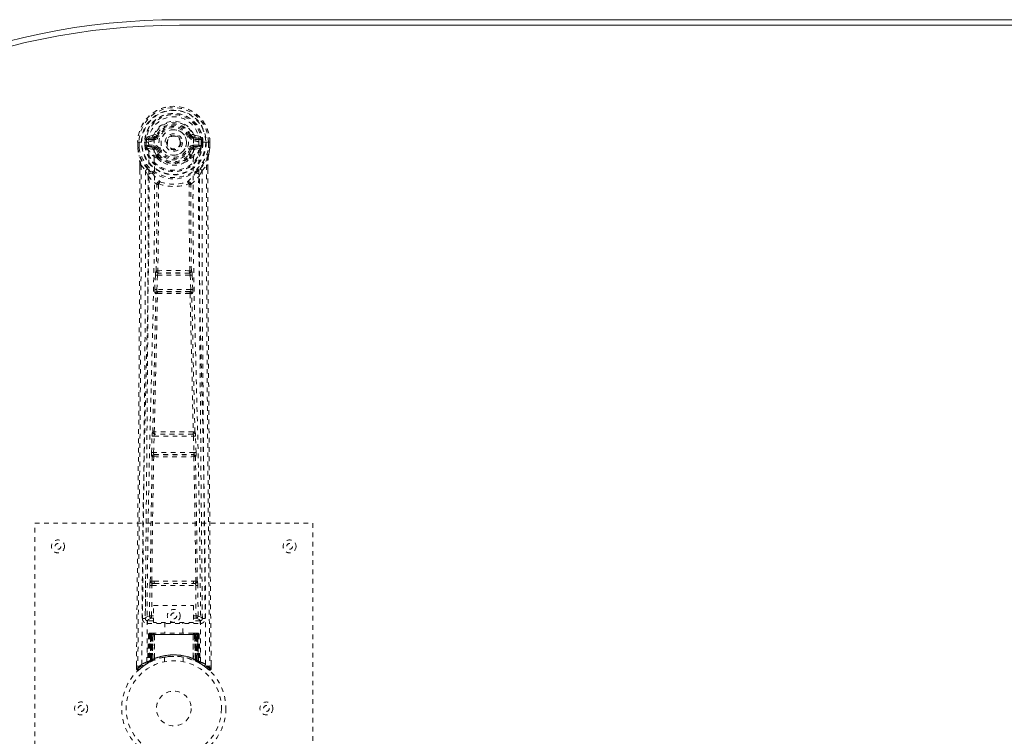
# Model space of a CAD drawing. Header units: inches. Extents: x 8.2 to 79.7, y 27.2 to 56.9.
# Tile 2 of 5: x 19.7 to 40.9, y 41.4 to 56.9. Entities that reach past the tile are written whole.
import ezdxf

# ---------------------------------------------------------------- set-up
doc = ezdxf.new("R2010")
doc.units = ezdxf.units.IN
doc.header["$MEASUREMENT"] = 0
doc.linetypes.add('SLD-Dashed', pattern=[0.075, 0.05, -0.025])
doc.linetypes.add('SLD-Solid', pattern=[0])

msp = doc.modelspace()

# ---------------------------------------------------------------- linework, layer by layer
at = {"color": 7, "linetype": 'SLD-Solid', "lineweight": 15}
for p, q in [((23.119, 56.92), (64.869, 56.92)), ((23.119, 56.802), (64.869, 56.802)), ((64.869, 56.802), (23.119, 56.802))]:
    msp.add_line(p, q, dxfattribs=at)
at = {"color": 7, "linetype": 'SLD-Dashed', "lineweight": 0}
for p, q in [((22.538, 54.42), (22.419, 54.396)), ((22.571, 54.447), (22.625, 54.424)), ((22.621, 54.416), (22.625, 54.424)), ((22.625, 54.424), (22.648, 54.415)), ((23.341, 54.415), (23.363, 54.424)), ((23.363, 54.424), (23.367, 54.416)), ((23.57, 54.396), (23.451, 54.42)), ((22.215, 54.277), (22.215, 54.16)), ((22.219, 54.277), (22.215, 54.277)), ((22.216, 54.277), (22.216, 54.16)), ((22.272, 54.276), (22.219, 54.277)), ((22.244, 54.275), (22.245, 54.16)), ((22.295, 54.276), (22.272, 54.276)), ((22.301, 54.276), (22.295, 54.276)), ((22.451, 54.276), (22.301, 54.276)), ((22.366, 54.203), (22.366, 54.275)), ((22.366, 54.203), (22.396, 54.204)), ((22.366, 54.203), (22.366, 54.203)), ((22.401, 54.275), (22.395, 54.275)), ((22.395, 54.275), (22.396, 54.204)), ((22.396, 54.204), (22.401, 54.185)), ((22.401, 54.197), (22.401, 54.275)), ((22.436, 54.208), (22.436, 54.178)), ((22.436, 54.208), (22.566, 54.208)), ((22.449, 54.36), (22.566, 54.381)), ((22.449, 54.36), (22.449, 54.33)), ((22.566, 54.36), (22.449, 54.36)), ((22.566, 54.33), (22.449, 54.33)), ((22.566, 54.381), (22.566, 54.36)), ((22.566, 54.33), (22.566, 54.36)), ((22.566, 54.208), (22.566, 54.178)), ((23.151, 54.269), (23.15, 54.254)), ((23.151, 54.278), (23.151, 54.269)), ((23.423, 54.381), (23.54, 54.36)), ((23.423, 54.381), (23.423, 54.36)), ((23.54, 54.36), (23.423, 54.36)), ((23.423, 54.33), (23.423, 54.36)), ((23.54, 54.33), (23.423, 54.33)), ((23.423, 54.208), (23.423, 54.178)), ((23.423, 54.208), (23.553, 54.208)), ((23.538, 54.276), (23.538, 54.276)), ((23.688, 54.276), (23.538, 54.276)), ((23.54, 54.33), (23.54, 54.36)), ((23.553, 54.178), (23.553, 54.208)), ((23.593, 54.204), (23.587, 54.185)), ((23.588, 54.275), (23.593, 54.275)), ((23.588, 54.197), (23.588, 54.275)), ((23.593, 54.204), (23.593, 54.275)), ((23.593, 54.204), (23.623, 54.203)), ((23.623, 54.275), (23.623, 54.203)), ((23.623, 54.275), (23.623, 54.275)), ((23.623, 54.203), (23.623, 54.203)), ((23.694, 54.276), (23.688, 54.276)), ((23.717, 54.276), (23.694, 54.276)), ((23.77, 54.277), (23.717, 54.276)), ((23.744, 54.16), (23.744, 54.275)), ((23.774, 54.277), (23.77, 54.277)), ((23.772, 54.16), (23.773, 54.277)), ((23.774, 54.277), (23.774, 54.16)), ((22.215, 54.16), (22.215, 54.155)), ((22.401, 54.185), (22.401, 54.197)), ((22.408, 54.16), (22.411, 54.156)), ((22.421, 54.145), (22.411, 54.156)), ((22.421, 54.145), (22.536, 54.124)), ((22.566, 54.154), (22.436, 54.178)), ((22.436, 54.178), (22.566, 54.178)), ((22.566, 54.154), (22.566, 54.178)), ((22.621, 54.112), (22.614, 54.124)), ((22.648, 54.124), (22.621, 54.112)), ((22.623, 53.964), (22.623, 53.986)), ((22.646, 53.991), (22.646, 53.969)), ((23.368, 54.112), (23.341, 54.124)), ((23.342, 53.969), (23.343, 53.991)), ((23.366, 53.964), (23.366, 53.986)), ((23.375, 54.124), (23.368, 54.112)), ((23.553, 54.178), (23.423, 54.154)), ((23.423, 54.154), (23.423, 54.178)), ((23.423, 54.178), (23.553, 54.178)), ((23.452, 54.124), (23.568, 54.145)), ((23.578, 54.156), (23.568, 54.145)), ((23.568, 54.145), (23.568, 54.145)), ((23.568, 54.145), (23.568, 54.145)), ((23.578, 54.156), (23.581, 54.16)), ((23.587, 54.185), (23.588, 54.197)), ((23.773, 54.155), (23.774, 54.16)), ((22.258, 53.777), (22.258, 53.675)), ((22.259, 53.777), (22.259, 53.675)), ((22.287, 53.776), (22.384, 53.661)), ((22.642, 53.919), (22.63, 53.936)), ((23.359, 53.936), (23.347, 53.919)), ((23.605, 53.661), (23.701, 53.776)), ((23.73, 53.688), (23.73, 53.777)), ((23.731, 53.777), (23.731, 53.688)), ((22.443, 53.548), (22.384, 53.661)), ((23.605, 53.661), (23.546, 53.548)), ((22.596, 51.404), (22.598, 51.438)), ((22.615, 51.495), (22.614, 51.494)), ((22.659, 51.448), (22.66, 51.448)), ((23.33, 51.448), (22.659, 51.448)), ((23.329, 51.448), (23.33, 51.448)), ((23.374, 51.494), (23.373, 51.495)), ((23.393, 51.404), (23.39, 51.438)), ((22.584, 51.096), (22.596, 51.404)), ((22.628, 51.094), (22.64, 51.403)), ((22.64, 51.403), (23.348, 51.403)), ((23.348, 51.403), (23.361, 51.094)), ((23.405, 51.096), (23.393, 51.404)), ((23.361, 51.094), (22.628, 51.094)), ((22.651, 51.045), (22.638, 51.049)), ((22.638, 51.049), (23.35, 51.049)), ((23.35, 51.049), (23.338, 51.045)), ((22.607, 51.002), (22.594, 51.006)), ((23.382, 51.002), (23.395, 51.006)), ((22.514, 47.573), (22.525, 47.926)), ((22.539, 48.016), (22.539, 48.016)), ((22.559, 47.572), (22.57, 47.925)), ((22.57, 47.925), (23.419, 47.925)), ((22.583, 47.97), (22.584, 47.97)), ((23.406, 47.97), (22.583, 47.97)), ((23.405, 47.97), (23.406, 47.97)), ((23.419, 47.925), (23.43, 47.572)), ((23.45, 48.016), (23.45, 48.016)), ((23.474, 47.573), (23.464, 47.926)), ((22.522, 47.484), (22.527, 47.481)), ((23.43, 47.572), (22.559, 47.572)), ((22.572, 47.525), (22.566, 47.527)), ((22.566, 47.527), (23.422, 47.527)), ((23.422, 47.527), (23.417, 47.525)), ((23.461, 47.481), (23.467, 47.484)), ((19.994, 46.045), (25.994, 46.045)), ((19.994, 38.045), (19.994, 46.045)), ((25.994, 46.045), (25.994, 38.045)), ((22.385, 44.803), (22.378, 43.989)), ((22.47, 44.042), (22.477, 44.702)), ((22.515, 44.042), (22.522, 44.702)), ((22.568, 44.793), (22.52, 44.792)), ((22.522, 44.702), (23.467, 44.702)), ((22.531, 44.746), (22.578, 44.746)), ((22.578, 44.746), (23.41, 44.746)), ((23.41, 44.746), (23.458, 44.746)), ((23.469, 44.792), (23.42, 44.793)), ((23.467, 44.702), (23.474, 44.042)), ((23.519, 44.042), (23.512, 44.702)), ((23.611, 43.989), (23.603, 44.803)), ((22.557, 44.269), (23.418, 44.269)), ((22.557, 43.903), (22.557, 44.269)), ((23.418, 44.269), (23.418, 43.903)), ((22.515, 43.997), (22.515, 44.042)), ((22.557, 44.042), (22.515, 44.042)), ((22.557, 43.997), (22.515, 43.997)), ((23.418, 44.042), (23.474, 44.042)), ((23.418, 43.997), (23.474, 43.997)), ((23.519, 44.042), (23.474, 44.042)), ((23.474, 43.997), (23.474, 44.042)), ((22.378, 43.989), (22.378, 43.987)), ((22.378, 43.987), (22.378, 43.978)), ((22.378, 43.985), (22.381, 43.968)), ((22.423, 43.94), (22.423, 43.879)), ((22.557, 43.94), (22.423, 43.94)), ((22.423, 43.879), (23.566, 43.879)), ((23.418, 43.903), (22.557, 43.903)), ((22.799, 43.903), (22.799, 43.67)), ((23.189, 43.67), (23.189, 43.903)), ((23.566, 43.94), (23.418, 43.94)), ((23.566, 43.879), (23.566, 43.94)), ((23.608, 43.968), (23.611, 43.985)), ((23.61, 43.978), (23.611, 43.987)), ((23.611, 43.987), (23.611, 43.989)), ((22.448, 43.641), (22.427, 43.036)), ((22.461, 43.641), (22.441, 43.044)), ((22.461, 43.641), (22.448, 43.641)), ((22.48, 43.641), (22.459, 43.055)), ((22.482, 43.645), (22.46, 43.051)), ((22.479, 43.67), (22.475, 43.67)), ((22.48, 43.67), (22.48, 43.67)), ((22.546, 43.641), (22.48, 43.641)), ((22.487, 43.67), (22.487, 43.668)), ((22.492, 43.67), (22.487, 43.67)), ((22.487, 43.641), (22.487, 43.084)), ((22.501, 43.67), (22.491, 43.67)), ((22.492, 43.641), (23.497, 43.641)), ((22.492, 43.087), (22.492, 43.641)), ((22.5, 43.091), (22.5, 43.641)), ((22.505, 43.67), (22.501, 43.67)), ((22.504, 43.641), (22.504, 43.093)), ((23.484, 43.641), (22.504, 43.641)), ((22.576, 43.67), (22.51, 43.67)), ((22.519, 43.641), (22.519, 43.099)), ((22.522, 43.641), (22.519, 43.641)), ((22.522, 43.641), (23.466, 43.641)), ((22.522, 43.101), (22.522, 43.641)), ((22.527, 43.09), (22.546, 43.641)), ((22.548, 43.641), (22.529, 43.09)), ((22.546, 43.641), (22.548, 43.641)), ((22.572, 43.118), (22.576, 43.643)), ((22.578, 43.641), (22.574, 43.12)), ((22.578, 43.641), (22.576, 43.643)), ((23.41, 43.67), (22.578, 43.67)), ((23.411, 43.641), (22.578, 43.641)), ((23.412, 43.643), (23.411, 43.641)), ((23.415, 43.12), (23.411, 43.641)), ((23.412, 43.643), (23.417, 43.119)), ((23.479, 43.67), (23.413, 43.67)), ((23.441, 43.641), (23.442, 43.641)), ((23.46, 43.09), (23.441, 43.641)), ((23.509, 43.641), (23.442, 43.641)), ((23.442, 43.641), (23.461, 43.09)), ((23.47, 43.641), (23.466, 43.641)), ((23.466, 43.641), (23.466, 43.101)), ((23.47, 43.099), (23.47, 43.641)), ((23.488, 43.67), (23.484, 43.67)), ((23.484, 43.093), (23.484, 43.641)), ((23.497, 43.67), (23.488, 43.67)), ((23.488, 43.641), (23.489, 43.091)), ((23.501, 43.67), (23.496, 43.67)), ((23.497, 43.641), (23.497, 43.087)), ((23.502, 43.084), (23.502, 43.641)), ((23.529, 43.051), (23.507, 43.645)), ((23.509, 43.67), (23.509, 43.67)), ((23.509, 43.641), (23.529, 43.055)), ((23.514, 43.67), (23.51, 43.67)), ((23.527, 43.641), (23.548, 43.044)), ((23.541, 43.641), (23.527, 43.641)), ((23.541, 43.641), (23.562, 43.036)), ((22.794, 43.153), (22.794, 43.056)), ((23.194, 43.056), (23.194, 43.153)), ((22.188, 42.989), (22.188, 42.904)), ((22.238, 42.881), (22.339, 42.962)), ((22.348, 42.969), (22.409, 43.006)), ((22.412, 43.011), (22.426, 43.019)), ((22.427, 43.036), (22.441, 43.044)), ((22.444, 43.029), (22.51, 43.064)), ((22.459, 43.055), (22.527, 43.09)), ((22.467, 43.061), (22.472, 43.059)), ((22.487, 43.084), (22.492, 43.087)), ((22.499, 43.058), (22.487, 43.084)), ((22.499, 43.058), (22.491, 43.054)), ((22.504, 43.061), (22.492, 43.087)), ((22.504, 43.061), (22.499, 43.058)), ((22.512, 43.065), (22.5, 43.091)), ((22.517, 43.067), (22.504, 43.093)), ((22.531, 43.073), (22.504, 43.061)), ((22.51, 43.064), (22.512, 43.064)), ((22.512, 43.065), (22.517, 43.067)), ((22.531, 43.073), (22.519, 43.099)), ((22.534, 43.075), (22.522, 43.101)), ((22.529, 43.09), (22.527, 43.09)), ((22.572, 43.118), (22.574, 43.12)), ((22.574, 43.092), (22.577, 43.093)), ((23.411, 43.093), (23.414, 43.092)), ((23.415, 43.12), (23.417, 43.119)), ((23.466, 43.101), (23.455, 43.075)), ((23.458, 43.073), (23.455, 43.075)), ((23.47, 43.099), (23.458, 43.073)), ((23.461, 43.09), (23.46, 43.09)), ((23.461, 43.09), (23.529, 43.055)), ((23.484, 43.093), (23.472, 43.067)), ((23.472, 43.067), (23.476, 43.065)), ((23.489, 43.091), (23.476, 43.065)), ((23.477, 43.064), (23.478, 43.064)), ((23.478, 43.064), (23.545, 43.029)), ((23.497, 43.087), (23.484, 43.061)), ((23.489, 43.058), (23.484, 43.061)), ((23.502, 43.084), (23.489, 43.058)), ((23.497, 43.087), (23.502, 43.084)), ((23.548, 43.044), (23.562, 43.036)), ((23.563, 43.019), (23.576, 43.011)), ((23.801, 42.904), (23.8, 42.988)), ((22.188, 42.904), (22.218, 42.903))]:
    msp.add_line(p, q, dxfattribs=at)
at = {"color": 7, "linetype": 'SLD-Dashed', "lineweight": 0, "flags": 128}
for points in [[(22.569, 54.306), (22.574, 54.384), (22.597, 54.459), (22.636, 54.529), (22.69, 54.59), (22.756, 54.64), (22.83, 54.676), (22.911, 54.698), (22.994, 54.706), (23.078, 54.698), (23.159, 54.676), (23.233, 54.64), (23.299, 54.59), (23.353, 54.529), (23.392, 54.459), (23.415, 54.384), (23.42, 54.306)], [(22.675, 54.403), (22.67, 54.406), (22.665, 54.408), (22.66, 54.41), (22.656, 54.411), (22.653, 54.413), (22.65, 54.414), (22.648, 54.415), (22.648, 54.415)], [(23.313, 54.403), (23.319, 54.406), (23.324, 54.408), (23.328, 54.41), (23.333, 54.411), (23.336, 54.413), (23.339, 54.414), (23.34, 54.415), (23.341, 54.415)], [(22.215, 54.277), (22.214, 54.276), (22.216, 54.276), (22.218, 54.276), (22.222, 54.276), (22.226, 54.276), (22.232, 54.276), (22.238, 54.275), (22.244, 54.275)], [(22.306, 42.998), (22.312, 44.588), (22.33, 46.177), (22.361, 47.764), (22.399, 49.346), (22.428, 50.586), (22.452, 51.822), (22.462, 53.052), (22.451, 54.276)], [(22.396, 54.204), (22.396, 54.204), (22.396, 54.204)], [(22.401, 54.197), (22.418, 54.206), (22.436, 54.208)], [(22.449, 54.33), (22.426, 54.335), (22.406, 54.348)], [(22.415, 43.053), (22.422, 44.639), (22.442, 46.224), (22.475, 47.807), (22.516, 49.385), (22.547, 50.623), (22.571, 51.856), (22.581, 53.084), (22.569, 54.306)], [(23.573, 43.053), (23.567, 44.639), (23.547, 46.224), (23.514, 47.806), (23.473, 49.385), (23.442, 50.622), (23.417, 51.856), (23.408, 53.084), (23.42, 54.306)], [(23.682, 42.998), (23.677, 44.588), (23.658, 46.177), (23.628, 47.764), (23.59, 49.346), (23.56, 50.586), (23.537, 51.822), (23.527, 53.052), (23.538, 54.276)], [(23.583, 54.348), (23.563, 54.335), (23.54, 54.33)], [(23.553, 54.208), (23.571, 54.206), (23.588, 54.197)], [(23.593, 54.275), (23.597, 54.275), (23.603, 54.275), (23.612, 54.275), (23.623, 54.275)], [(23.593, 54.204), (23.593, 54.204), (23.593, 54.204)], [(23.744, 54.275), (23.751, 54.275), (23.757, 54.276), (23.762, 54.276), (23.767, 54.276), (23.771, 54.276), (23.773, 54.276), (23.774, 54.276), (23.774, 54.277)], [(22.215, 54.16), (22.228, 54.065), (22.244, 53.989)], [(22.215, 54.155), (22.216, 54.155), (22.218, 54.156), (22.221, 54.156), (22.225, 54.157), (22.229, 54.157), (22.234, 54.158), (22.239, 54.159), (22.245, 54.16)], [(22.245, 54.16), (22.238, 54.16), (22.232, 54.16), (22.227, 54.16), (22.222, 54.16), (22.218, 54.16), (22.216, 54.16), (22.215, 54.16), (22.215, 54.16)], [(22.215, 54.155), (22.227, 54.067), (22.246, 53.979)], [(22.244, 53.989), (22.244, 53.984), (22.246, 53.979)], [(22.564, 54.102), (22.55, 54.119), (22.536, 54.124)], [(22.623, 53.986), (22.592, 54.037), (22.564, 54.102)], [(22.621, 54.112), (22.647, 54.052), (22.675, 54.004)], [(22.675, 54.135), (22.67, 54.133), (22.665, 54.131), (22.66, 54.129), (22.656, 54.127), (22.653, 54.126), (22.65, 54.125), (22.648, 54.124), (22.648, 54.124)], [(23.313, 54.135), (23.319, 54.133), (23.324, 54.131), (23.328, 54.129), (23.333, 54.127), (23.336, 54.126), (23.339, 54.125), (23.34, 54.124), (23.341, 54.124)], [(23.366, 53.986), (23.397, 54.037), (23.425, 54.102)], [(23.425, 54.102), (23.439, 54.119), (23.452, 54.124)], [(23.743, 53.979), (23.76, 54.057), (23.773, 54.155)], [(23.743, 53.979), (23.745, 53.984), (23.745, 53.989)], [(23.774, 54.16), (23.774, 54.16), (23.773, 54.16), (23.77, 54.16), (23.767, 54.16), (23.762, 54.16), (23.756, 54.16), (23.75, 54.16), (23.744, 54.16)], [(23.773, 54.155), (23.772, 54.155), (23.771, 54.156), (23.768, 54.156), (23.764, 54.157), (23.76, 54.157), (23.755, 54.158), (23.749, 54.159), (23.744, 54.16)], [(23.774, 54.16), (23.761, 54.065), (23.745, 53.989)], [(22.287, 53.776), (22.289, 52.962), (22.288, 52.113), (22.286, 51.229), (22.282, 50.427), (22.279, 49.91), (22.275, 49.368), (22.271, 48.801), (22.267, 48.238), (22.263, 47.75), (22.257, 47.103), (22.251, 46.415), (22.244, 45.686), (22.237, 45.009), (22.218, 42.903)], [(22.426, 53.7), (22.325, 53.824), (22.246, 53.979)], [(22.258, 53.777), (22.257, 53.777), (22.258, 53.777), (22.261, 53.776), (22.264, 53.776), (22.27, 53.776), (22.275, 53.776), (22.281, 53.776), (22.287, 53.776)], [(22.642, 53.919), (22.717, 53.859), (22.767, 53.833)], [(23.222, 53.833), (23.272, 53.859), (23.347, 53.919)], [(23.563, 53.7), (23.664, 53.824), (23.743, 53.979)], [(23.701, 53.776), (23.7, 53.038), (23.701, 52.257), (23.703, 51.434), (23.706, 50.569), (23.711, 49.772), (23.716, 48.943), (23.718, 48.752), (23.719, 48.559), (23.721, 48.365), (23.722, 48.232), (23.723, 48.102), (23.724, 47.967), (23.725, 47.826), (23.729, 47.372), (23.734, 46.867), (23.739, 46.312), (23.742, 45.961), (23.746, 45.589), (23.75, 45.186), (23.753, 44.81), (23.758, 44.32), (23.762, 43.884), (23.766, 43.502), (23.769, 43.176), (23.771, 42.904)], [(23.701, 53.776), (23.707, 53.776), (23.713, 53.776), (23.719, 53.776), (23.724, 53.776), (23.728, 53.776), (23.73, 53.777), (23.731, 53.777), (23.731, 53.777)], [(22.258, 53.675), (22.255, 51.059), (22.238, 48.343), (22.213, 45.621), (22.188, 42.904)], [(22.384, 53.661), (22.384, 52.92), (22.382, 52.148), (22.38, 51.345), (22.376, 50.579), (22.371, 49.804), (22.365, 49.028), (22.358, 48.272), (22.352, 47.547), (22.345, 46.871), (22.338, 46.114), (22.331, 45.405), (22.325, 44.708), (22.318, 43.985)], [(22.521, 53.612), (22.53, 53.604), (22.536, 53.597)], [(23.453, 53.597), (23.458, 53.603), (23.468, 53.612)], [(23.671, 43.985), (23.667, 44.361), (23.663, 44.79), (23.659, 45.26), (23.655, 45.685), (23.653, 45.907), (23.65, 46.13), (23.648, 46.353), (23.646, 46.605), (23.643, 46.86), (23.641, 47.107), (23.636, 47.611), (23.632, 48.079), (23.628, 48.511), (23.625, 48.934), (23.621, 49.424), (23.615, 50.264), (23.61, 51.113), (23.607, 51.99), (23.605, 52.844), (23.605, 53.661)], [(23.731, 53.688), (23.734, 51.06), (23.751, 48.341), (23.775, 45.623), (23.801, 42.904)], [(22.443, 53.548), (22.434, 50.361), (22.408, 47.174), (22.378, 43.985)], [(22.443, 53.548), (22.527, 53.45), (22.625, 53.364)], [(22.615, 51.495), (22.626, 52.427), (22.627, 53.355)], [(22.673, 53.373), (22.668, 53.382), (22.661, 53.389), (22.653, 53.392), (22.645, 53.392), (22.637, 53.389), (22.631, 53.383), (22.627, 53.374), (22.625, 53.364)], [(22.662, 53.362), (22.662, 52.433), (22.651, 51.5)], [(22.673, 53.373), (22.666, 53.369), (22.663, 53.366), (22.663, 53.364), (22.662, 53.362)], [(23.364, 53.364), (23.362, 53.374), (23.358, 53.383), (23.351, 53.389), (23.344, 53.392), (23.336, 53.392), (23.328, 53.389), (23.321, 53.382), (23.316, 53.373)], [(23.326, 53.362), (23.326, 53.364), (23.325, 53.366), (23.323, 53.369), (23.316, 53.373)], [(23.338, 51.5), (23.327, 52.433), (23.326, 53.362)], [(23.373, 51.495), (23.363, 52.427), (23.362, 53.355)], [(23.364, 53.364), (23.462, 53.45), (23.546, 53.548)], [(23.611, 43.985), (23.58, 47.174), (23.555, 50.361), (23.546, 53.548)], [(22.64, 51.403), (22.641, 51.411), (22.643, 51.42), (22.647, 51.434), (22.653, 51.444), (22.656, 51.446), (22.658, 51.447), (22.659, 51.448)], [(22.596, 51.404), (22.601, 51.404), (22.611, 51.404), (22.625, 51.403), (22.64, 51.403)], [(23.348, 51.403), (23.356, 51.403), (23.364, 51.403), (23.371, 51.404), (23.378, 51.404), (23.383, 51.404), (23.388, 51.404), (23.391, 51.404), (23.393, 51.404)], [(22.584, 51.096), (22.586, 51.096), (22.589, 51.095), (22.593, 51.095), (22.599, 51.095), (22.605, 51.095), (22.613, 51.095), (22.62, 51.094), (22.628, 51.094)], [(22.638, 51.049), (22.633, 51.053), (22.63, 51.063), (22.628, 51.077), (22.628, 51.085), (22.628, 51.094)], [(23.361, 51.094), (23.361, 51.085), (23.361, 51.077), (23.359, 51.063), (23.355, 51.053), (23.35, 51.049)], [(23.361, 51.094), (23.368, 51.094), (23.376, 51.095), (23.383, 51.095), (23.39, 51.095), (23.395, 51.095), (23.4, 51.095), (23.403, 51.096), (23.405, 51.096)], [(22.539, 48.016), (22.574, 49.511), (22.607, 51.002)], [(22.573, 48.019), (22.609, 49.515), (22.642, 51.006)], [(23.346, 51.006), (23.38, 49.515), (23.415, 48.019)], [(23.45, 48.016), (23.415, 49.511), (23.382, 51.002)], [(22.525, 47.926), (22.527, 47.96), (22.527, 47.961)], [(22.525, 47.926), (22.527, 47.926), (22.53, 47.926), (22.534, 47.926), (22.54, 47.926), (22.547, 47.925), (22.554, 47.925), (22.562, 47.925), (22.57, 47.925)], [(22.544, 47.996), (22.542, 47.999), (22.539, 48.016)], [(23.419, 47.925), (23.427, 47.925), (23.435, 47.925), (23.442, 47.925), (23.449, 47.926), (23.454, 47.926), (23.459, 47.926), (23.462, 47.926), (23.464, 47.926)], [(23.464, 47.926), (23.462, 47.96), (23.461, 47.961)], [(22.487, 44.791), (22.503, 46.137), (22.527, 47.481)], [(22.514, 47.573), (22.516, 47.573), (22.519, 47.573), (22.524, 47.573), (22.529, 47.573), (22.536, 47.573), (22.543, 47.573), (22.551, 47.572), (22.559, 47.572)], [(22.52, 44.792), (22.536, 46.138), (22.561, 47.483)], [(23.427, 47.483), (23.452, 46.138), (23.469, 44.792)], [(23.43, 47.572), (23.438, 47.572), (23.446, 47.573), (23.453, 47.573), (23.46, 47.573), (23.465, 47.573), (23.47, 47.573), (23.473, 47.573), (23.474, 47.573)], [(23.502, 44.791), (23.486, 46.137), (23.461, 47.481)], [(22.477, 44.702), (22.482, 44.702), (22.492, 44.702), (22.506, 44.702), (22.522, 44.702)], [(22.531, 44.746), (22.514, 44.75), (22.503, 44.757)], [(22.568, 44.793), (22.78, 44.793), (22.994, 44.793), (23.209, 44.793), (23.42, 44.793)], [(22.578, 44.746), (22.783, 44.746), (22.989, 44.746), (23.2, 44.746), (23.41, 44.746)], [(23.467, 44.702), (23.482, 44.702), (23.497, 44.702), (23.507, 44.702), (23.512, 44.702)], [(22.47, 44.042), (22.401, 44.014), (22.38, 43.988)], [(22.423, 43.94), (22.446, 43.968), (22.515, 43.997)], [(22.47, 44.042), (22.475, 44.042), (22.485, 44.042), (22.499, 44.042), (22.515, 44.042)], [(23.474, 43.997), (23.543, 43.968), (23.566, 43.94)], [(23.611, 43.985), (23.588, 44.014), (23.519, 44.042)], [(22.448, 43.641), (22.451, 43.641), (22.459, 43.641), (22.472, 43.641), (22.487, 43.641)], [(22.5, 43.641), (22.486, 43.641), (22.473, 43.641), (22.465, 43.641), (22.461, 43.641)], [(22.48, 43.641), (22.48, 43.641), (22.482, 43.641), (22.485, 43.641), (22.49, 43.641), (22.496, 43.641), (22.503, 43.641), (22.511, 43.641), (22.519, 43.641)], [(22.501, 43.669), (22.497, 43.669), (22.495, 43.67), (22.493, 43.67), (22.493, 43.67)], [(22.558, 43.66), (22.551, 43.651), (22.548, 43.641)], [(22.576, 43.643), (22.562, 43.657), (22.558, 43.66)], [(23.412, 43.643), (23.427, 43.657), (23.431, 43.66)], [(23.441, 43.641), (23.438, 43.651), (23.431, 43.66)], [(23.47, 43.641), (23.478, 43.641), (23.485, 43.641), (23.492, 43.641), (23.499, 43.641), (23.503, 43.641), (23.507, 43.641), (23.509, 43.641), (23.509, 43.641)], [(23.48, 43.67), (23.479, 43.67), (23.478, 43.67)], [(23.495, 43.67), (23.495, 43.67), (23.494, 43.67), (23.492, 43.669), (23.488, 43.669)], [(23.527, 43.641), (23.524, 43.641), (23.515, 43.641), (23.503, 43.641), (23.488, 43.641)], [(23.502, 43.641), (23.517, 43.641), (23.53, 43.641), (23.538, 43.641), (23.541, 43.641)], [(23.509, 43.641), (23.508, 43.648), (23.507, 43.65)], [(22.797, 43.153), (22.796, 43.153), (22.813, 43.156), (22.851, 43.161), (22.906, 43.167), (22.97, 43.17), (22.994, 43.17)], [(23.528, 43.038), (23.522, 43.042), (23.489, 43.058)], [(23.531, 43.047), (23.53, 43.053), (23.53, 43.055)], [(23.568, 43.018), (23.562, 43.029), (23.557, 43.043)], [(23.561, 43.03), (23.561, 43.036), (23.561, 43.037)], [(22.191, 42.904), (22.192, 42.896), (22.196, 42.889), (22.201, 42.882), (22.207, 42.877), (22.214, 42.874), (22.222, 42.874), (22.229, 42.876), (22.236, 42.88)], [(23.771, 42.903), (23.763, 42.895), (23.757, 42.888), (23.753, 42.883), (23.751, 42.881)], [(23.753, 42.884), (23.76, 42.88), (23.768, 42.877), (23.776, 42.877), (23.784, 42.878), (23.791, 42.882), (23.796, 42.887), (23.8, 42.894), (23.801, 42.901)], [(23.801, 42.904), (23.801, 42.904), (23.799, 42.904), (23.792, 42.903), (23.783, 42.904), (23.777, 42.904), (23.771, 42.903)]]:
    msp.add_lwpolyline(points, dxfattribs=at)
at = {"color": 7, "linetype": 'SLD-Dashed', "lineweight": 0}
for centre, radius in [((22.994, 54.269), 0.7), ((22.994, 54.269), 0.69), ((22.994, 54.269), 0.623), ((22.994, 54.269), 0.32), ((22.994, 54.269), 0.275), ((22.994, 54.269), 0.188), ((22.994, 54.269), 0.156), ((22.994, 54.269), 0.142), ((22.994, 54.269), 0.14), ((22.994, 54.269), 0.138), ((20.494, 45.545), 0.141), ((20.494, 45.545), 0.0625), ((25.494, 45.545), 0.14), ((25.494, 45.545), 0.0625), ((22.994, 44.045), 0.14), ((22.994, 44.045), 0.0625), ((22.994, 42.045), 1.125), ((22.994, 42.045), 1.03), ((22.994, 42.045), 0.375), ((20.994, 42.045), 0.141), ((20.994, 42.045), 0.0625), ((24.994, 42.045), 0.14), ((24.994, 42.045), 0.0625)]:
    msp.add_circle(centre, radius, dxfattribs=at)
at = {"color": 7, "linetype": 'SLD-Solid', "lineweight": 15}
for radius in [14.875, 14.757, 14.757]:
    msp.add_arc((23.119, 42.045), radius, 90, 270, dxfattribs=at)
at = {"color": 7, "linetype": 'SLD-Dashed', "lineweight": 0}
for centre, radius, start, end in [((22.994, 54.269), 0.78, 0, 179.4852), ((22.994, 54.269), 0.78, 0.5288, 179.4712), ((22.994, 54.269), 0.75, 0.4562, 179.5438), ((22.994, 54.269), 0.629, 0.5444, 179.4556), ((22.994, 54.269), 0.599, 0.5443, 179.4557), ((22.994, 54.282), 0.543, 359.366, 180.634), ((22.994, 54.269), 0.459, 22.774, 157.226), ((22.994, 54.269), 0.4, 22.774, 157.226), ((22.994, 54.269), 0.376, 22.774, 157.226), ((22.566, 54.411), 0.0301, 162.349, 268.5796), ((22.529, 54.465), 0.0455, 281.3574, 337.4656), ((22.56, 54.452), 0.0715, 274.7874, 329.7527), ((22.566, 54.449), 0.089, 270, 337.226), ((22.994, 54.269), 0.346, 22.7738, 157.2262), ((22.994, 54.269), 0.275, 89.0534, 269.0534), ((22.994, 54.269), 0.275, 269.0535, 89.0533), ((23.423, 54.449), 0.089, 202.774, 270), ((22.847, 55.73), 1.404, 291.5635, 293.9851), ((23.429, 54.452), 0.0714, 210.3097, 265.2523), ((23.46, 54.465), 0.0455, 202.5281, 258.6469), ((23.422, 54.411), 0.0301, 271.4521, 17.6217), ((22.389, 55.148), 0.873, 268.4834, 270.4278), ((22.994, 54.269), 0.632, 186.0643, 353.9357), ((22.994, 54.269), 0.602, 186.2697, 353.7303), ((22.994, 54.269), 0.593, 172.3909, 179.4476), ((22.61, 54.32), 0.206, 158.3424, 172.3419), ((22.448, 54.39), 0.0299, 167.8899, 271.9542), ((22.568, 54.064), 0.242, 89.7353, 118.8253), ((22.566, 54.449), 0.119, 270.001, 337.2257), ((22.566, 54.089), 0.119, 22.7732, 89.9992), ((23.423, 54.449), 0.119, 202.7741, 269.9998), ((23.423, 54.089), 0.119, 89.9999, 157.227), ((23.419, 54.057), 0.249, 61.7055, 89.8613), ((23.541, 54.39), 0.0299, 268.0479, 12.1081), ((23.378, 54.32), 0.206, 7.6617, 21.6546), ((22.994, 54.269), 0.593, 0.5524, 7.6091), ((22.245, 54.16), 0.03, 180.2178, 185.2738), ((22.994, 54.269), 0.787, 188.3239, 351.6761), ((21.056, 53.805), 1.202, 358.6566, 8.8135), ((22.994, 54.269), 0.758, 188.3238, 351.6762), ((22.485, 54.193), 0.0843, 185.4015, 202.6141), ((22.436, 54.148), 0.0306, 89.0451, 156.1656), ((22.862, 54.364), 0.497, 204.8136, 243.6311), ((22.801, 54.365), 0.439, 210.0687, 246.0866), ((22.566, 54.124), 0.0299, 91.0481, 179.0022), ((22.594, 54.096), 0.031, 31.5895, 170.0544), ((22.566, 54.089), 0.089, 22.774, 90), ((22.564, 54.097), 0.0567, 28.2272, 87.9766), ((22.653, 53.983), 0.0305, 43.9323, 174.3697), ((22.645, 53.941), 0.0505, 88.2653, 115.7559), ((22.674, 53.967), 0.0371, 89.2744, 139.831), ((22.994, 54.281), 0.453, 219.7484, 320.251), ((22.994, 54.269), 0.376, 202.774, 337.226), ((22.994, 54.269), 0.346, 202.7741, 337.2259), ((22.994, 54.263), 0.411, 219.0116, 320.9884), ((22.994, 54.269), 0.156, 245.1542, 290.0596), ((22.929, 54.265), 0.465, 325.8365, 340.7959), ((23.336, 53.983), 0.0305, 5.6331, 136.0664), ((23.314, 53.967), 0.0371, 40.1671, 90.7261), ((23.423, 54.089), 0.089, 90, 157.226), ((23.344, 53.941), 0.0504, 64.2199, 91.7612), ((23.131, 54.36), 0.491, 296.1263, 335.5135), ((23.187, 54.366), 0.44, 293.9343, 329.9021), ((23.395, 54.096), 0.031, 10.1654, 148.1969), ((23.425, 54.097), 0.0565, 91.9605, 151.5628), ((23.423, 54.124), 0.0299, 1.0015, 88.9481), ((23.553, 54.148), 0.0305, 23.8297, 90.9596), ((23.473, 54.2), 0.115, 339.6931, 352.2861), ((24.932, 53.805), 1.202, 171.1861, 181.3432), ((18.666, 53.136), 3.678, 10.012, 13.2377), ((22.645, 53.918), 0.0506, 88.257, 115.6758), ((22.667, 53.96), 0.0445, 175.0298, 212.672), ((22.682, 53.913), 0.0404, 127.2266, 172.6963), ((22.679, 53.97), 0.0326, 181.6472, 227.8224), ((22.994, 54.307), 0.494, 226.9723, 313.0277), ((22.994, 54.251), 0.476, 241.4722, 298.5269), ((23.31, 53.97), 0.0326, 312.1692, 358.3612), ((23.307, 53.913), 0.0404, 7.3023, 52.7807), ((23.344, 53.918), 0.0506, 64.3241, 91.7442), ((23.321, 53.96), 0.0444, 327.3986, 4.9938), ((27.322, 53.137), 3.676, 166.762, 169.9889), ((22.845, 53.213), 0.643, 130.7377, 135.9146), ((23.97, 55.276), 2.206, 225.5693, 228.9399), ((22.504, 53.546), 0.0608, 58.0322, 177.6164), ((23.263, 54.107), 0.887, 215.0289, 230.8692), ((22.726, 54.107), 0.887, 309.1304, 324.971), ((23.485, 53.546), 0.0608, 2.3833, 121.9703), ((22.021, 55.274), 2.203, 311.0578, 314.4322), ((23.143, 53.213), 0.643, 44.0862, 49.2629), ((22.685, 53.36), 0.0608, 73.4562, 176.3311), ((22.612, 53.356), 0.0143, 356.5877, 32.5048), ((22.659, 53.283), 0.0795, 87.4927, 113.9461), ((22.749, 53.355), 0.0786, 126.2586, 166.6758), ((22.994, 54.283), 0.965, 250.5267, 289.4743), ((22.994, 54.21), 0.844, 249.7728, 290.2274), ((23.304, 53.36), 0.0608, 3.667, 106.5441), ((23.24, 53.355), 0.0786, 13.3248, 53.7387), ((23.33, 53.283), 0.0795, 66.0511, 92.5088), ((23.376, 53.356), 0.0143, 147.5597, 183.3478), ((22.692, 51.442), 0.0933, 145.8689, 182.4647), ((22.659, 51.493), 0.0451, 177.8589, 268.9567), ((22.645, 51.411), 0.0889, 86.1784, 109.6234), ((22.66, 51.493), 0.0451, 177.8507, 268.9518), ((22.737, 51.487), 0.0873, 171.8087, 206.8076), ((22.994, 18.777), 32.724, 89.399, 90.601), ((22.994, 18.08), 33.37, 89.4251, 90.5749), ((23.251, 51.487), 0.0873, 333.1911, 8.1901), ((23.328, 51.493), 0.0451, 271.0469, 2.1507), ((23.329, 51.493), 0.0451, 271.0418, 2.1441), ((23.29, 51.405), 0.0588, 357.8413, 46.6307), ((23.344, 51.412), 0.0879, 70.2409, 93.9568), ((23.297, 51.442), 0.0933, 357.5355, 34.1337), ((22.747, 51.069), 0.165, 170.5886, 202.3717), ((22.639, 51.004), 0.0451, 90.8625, 177.5139), ((22.652, 51), 0.0451, 90.8935, 177.3998), ((22.703, 51.013), 0.0607, 148.3001, 186.2229), ((22.994, 83.924), 32.881, 269.4018, 270.5982), ((23.337, 51), 0.0451, 2.6027, 89.104), ((23.285, 51.013), 0.0612, 353.9366, 31.537), ((23.35, 51.004), 0.0451, 2.4876, 89.1375), ((23.242, 51.069), 0.165, 337.6321, 9.4075), ((22.636, 50.915), 0.0919, 86.0254, 108.5425), ((22.994, 88.033), 37.028, 269.4553, 270.5445), ((23.353, 50.915), 0.092, 71.4703, 93.9859), ((22.645, 47.965), 0.118, 154.6457, 182.0125), ((22.566, 47.894), 0.125, 86.4427, 102.2385), ((22.584, 48.015), 0.0451, 178.3734, 269.3662), ((22.584, 48.013), 0.0433, 202.774, 270.2215), ((22.632, 47.931), 0.0626, 141.5527, 185.5105), ((22.642, 48.008), 0.0697, 170.9181, 213.0579), ((22.994, 14.447), 33.574, 89.2814, 90.7187), ((22.994, 14.621), 33.351, 89.2944, 90.7056), ((23.347, 48.008), 0.0697, 326.9287, 9.09), ((23.405, 48.015), 0.0451, 270.6353, 1.6281), ((23.405, 48.015), 0.0451, 270.6338, 1.6251), ((23.357, 47.931), 0.0626, 354.4821, 38.4546), ((23.423, 47.896), 0.123, 77.6583, 93.6604), ((23.344, 47.966), 0.118, 357.9906, 25.3598), ((22.734, 47.546), 0.222, 172.8805, 196.3582), ((22.567, 47.482), 0.0451, 90.5581, 178.0574), ((22.573, 47.479), 0.0451, 90.5768, 178.0313), ((22.554, 47.347), 0.136, 86.7431, 101.1086), ((22.618, 47.558), 0.0601, 166.908, 211.3951), ((22.618, 47.491), 0.0567, 143.38, 187.5221), ((22.994, 83.612), 36.131, 269.3135, 270.6866), ((22.994, 80.557), 33.035, 269.2677, 270.7323), ((23.416, 47.479), 0.0451, 1.9698, 89.4229), ((23.371, 47.491), 0.057, 352.6098, 36.4854), ((23.371, 47.558), 0.0601, 328.5983, 13.0986), ((23.422, 47.482), 0.0451, 1.9426, 89.4419), ((23.435, 47.348), 0.136, 78.862, 93.2826), ((23.254, 47.546), 0.222, 343.6407, 7.1191), ((22.766, 44.716), 0.289, 164.9759, 182.6522), ((22.513, 44.534), 0.258, 88.4498, 95.7704), ((22.525, 44.789), 0.0384, 177.083, 235.3633), ((22.595, 44.786), 0.0756, 175.3489, 211.8378), ((22.599, 44.709), 0.0773, 151.6295, 185.4587), ((22.633, 44.782), 0.0652, 170.5376, 213.5539), ((23.356, 44.782), 0.0652, 326.4309, 9.439), ((23.394, 44.786), 0.075, 328.0015, 4.8105), ((23.456, 44.791), 0.0456, 271.9223, 359.0034), ((23.39, 44.709), 0.0772, 354.5323, 28.3874), ((23.476, 44.534), 0.258, 84.2211, 91.5582), ((23.223, 44.716), 0.289, 357.3519, 15.0231), ((22.515, 44.042), 0.0451, 179.6181, 269.5736), ((23.474, 44.042), 0.0451, 270.4267, 0.3571), ((22.36, 46.847), 2.862, 269.1592, 270.3602), ((22.423, 43.984), 0.105, 179.3623, 270.0845), ((22.423, 43.985), 0.045, 202.0146, 269.9764), ((23.566, 43.984), 0.105, 269.9141, 0.6385), ((23.566, 43.985), 0.045, 270.0206, 337.9885), ((23.629, 46.855), 2.87, 269.642, 270.8398), ((22.478, 43.64), 0.03, 90.004, 178.0069), ((22.479, 43.64), 0.0305, 110.7144, 177.6466), ((22.491, 43.64), 0.03, 113.4983, 178.0228), ((22.492, 43.639), 0.0315, 89.3106, 122.3669), ((22.514, 43.635), 0.0353, 81.8084, 170.6823), ((22.51, 43.64), 0.03, 90.0637, 178.0684), ((22.509, 43.786), 0.119, 255.8957, 259.5612), ((22.901, 43.648), 0.409, 176.9368, 180.9923), ((23.362, 43.645), 0.862, 178.4317, 180.2122), ((22.933, 43.648), 0.428, 177.0651, 180.9383), ((22.961, 43.648), 0.442, 177.1611, 180.9166), ((22.965, 43.649), 0.443, 177.1738, 180.9224), ((22.576, 43.64), 0.0299, 90.1865, 178.2023), ((22.579, 43.644), 0.0266, 90.7976, 141.4479), ((23.41, 43.644), 0.0265, 38.3662, 89.385), ((23.412, 43.64), 0.0299, 1.7997, 89.8116), ((23.025, 43.648), 0.442, 359.081, 2.8367), ((23.028, 43.648), 0.442, 359.0811, 2.8366), ((23.479, 43.64), 0.03, 1.9316, 89.9363), ((23.062, 43.648), 0.422, 359.0398, 2.9707), ((23.066, 43.648), 0.422, 359.0398, 2.9707), ((23.086, 43.648), 0.411, 359.0126, 3.049), ((23.497, 43.639), 0.0315, 57.9473, 90.6842), ((23.482, 43.781), 0.114, 280.0841, 283.9884), ((22.678, 43.645), 0.824, 359.77, 1.6312), ((23.497, 43.64), 0.03, 1.9876, 66.5581), ((23.511, 43.64), 0.03, 1.9931, 89.996), ((23.51, 43.64), 0.0305, 2.366, 69.3678), ((22.994, 42.045), 1.158, 47.8714, 132.1369), ((22.994, 42.013), 1.19, 60.8801, 119.1199), ((22.994, 42.045), 1.128, 60.4734, 119.5266), ((22.994, 42.046), 1.155, 64.2141, 115.7859), ((22.994, 42.046), 1.155, 64.9105, 115.0895), ((22.994, 42.047), 1.155, 65.8865, 114.1135), ((22.994, 42.082), 1.12, 67.9256, 112.0744), ((22.992, 42.007), 1.205, 124.675, 131.8773), ((22.99, 42.051), 1.12, 124.6369, 132.1035), ((22.98, 41.812), 1.364, 114.449, 119.585), ((22.336, 42.998), 0.03, 180.257, 304.0788), ((22.994, 42.045), 1.127, 119.5267, 124.6578), ((22.397, 43.037), 0.03, 301.0755, 358.0214), ((22.456, 43.066), 0.0429, 197.0211, 245.8155), ((22.411, 43.045), 0.0299, 300.295, 358.0952), ((22.859, 42.279), 0.858, 118.811, 120.3293), ((22.988, 42.406), 0.844, 126.4937, 131.7198), ((22.968, 42.436), 0.805, 125.5266, 130.9292), ((22.444, 43.186), 0.137, 269.409, 293.5131), ((22.429, 43.055), 0.0299, 299.2485, 358.2035), ((22.982, 42.423), 0.819, 124.404, 129.6113), ((22.475, 43.167), 0.109, 271.2445, 300.4844), ((22.498, 43.09), 0.0297, 295.5285, 358.5266), ((22.499, 43.091), 0.0297, 295.4475, 358.5195), ((22.887, 42.277), 0.872, 113.5623, 115.4794), ((22.951, 42.493), 0.732, 121.2375, 125.2477), ((22.545, 43.102), 0.031, 340.2181, 31.692), ((22.544, 43.102), 0.0345, 344.838, 31.0383), ((23.445, 43.102), 0.0345, 148.9587, 195.1649), ((23.444, 43.102), 0.0311, 148.3335, 199.6378), ((23.038, 42.493), 0.732, 54.754, 58.7694), ((22.992, 42.041), 1.132, 60.7913, 65.6989), ((23.49, 43.091), 0.0297, 181.4784, 244.551), ((23.491, 43.09), 0.0297, 181.4794, 244.4728), ((23.007, 42.423), 0.819, 50.389, 55.5946), ((23.019, 42.433), 0.808, 49.0837, 54.4616), ((22.984, 42.023), 1.154, 59.9245, 63.957), ((23.003, 42.409), 0.84, 48.2667, 53.5187), ((23.075, 42.187), 0.964, 59.6283, 62.5157), ((23.559, 43.055), 0.0299, 181.801, 240.7509), ((23.56, 43.055), 0.03, 196.8721, 241.2409), ((23.578, 43.045), 0.0299, 181.9037, 239.7021), ((23.532, 43.066), 0.0429, 294.1684, 342.9922), ((22.994, 42.045), 1.127, 55.3421, 60.4734), ((23.611, 43.073), 0.0707, 211.4577, 238.8913), ((23.009, 42.07), 1.099, 58.9158, 59.8185), ((23.592, 43.037), 0.03, 181.9839, 238.9192), ((23.008, 41.81), 1.365, 60.4175, 65.5483), ((23.652, 42.998), 0.03, 235.9272, 359.7358), ((22.999, 42.051), 1.121, 47.8974, 55.3613), ((23, 42.011), 1.2, 48.104, 55.3369), ((22.218, 42.903), 0.03, 179.4672, 312.1542), ((22.274, 42.934), 0.0643, 208.7253, 235.6829), ((23.771, 42.903), 0.03, 227.8473, 0.5313)]:
    msp.add_arc(centre, radius, start, end, dxfattribs=at)

doc.saveas('drawing.dxf')
